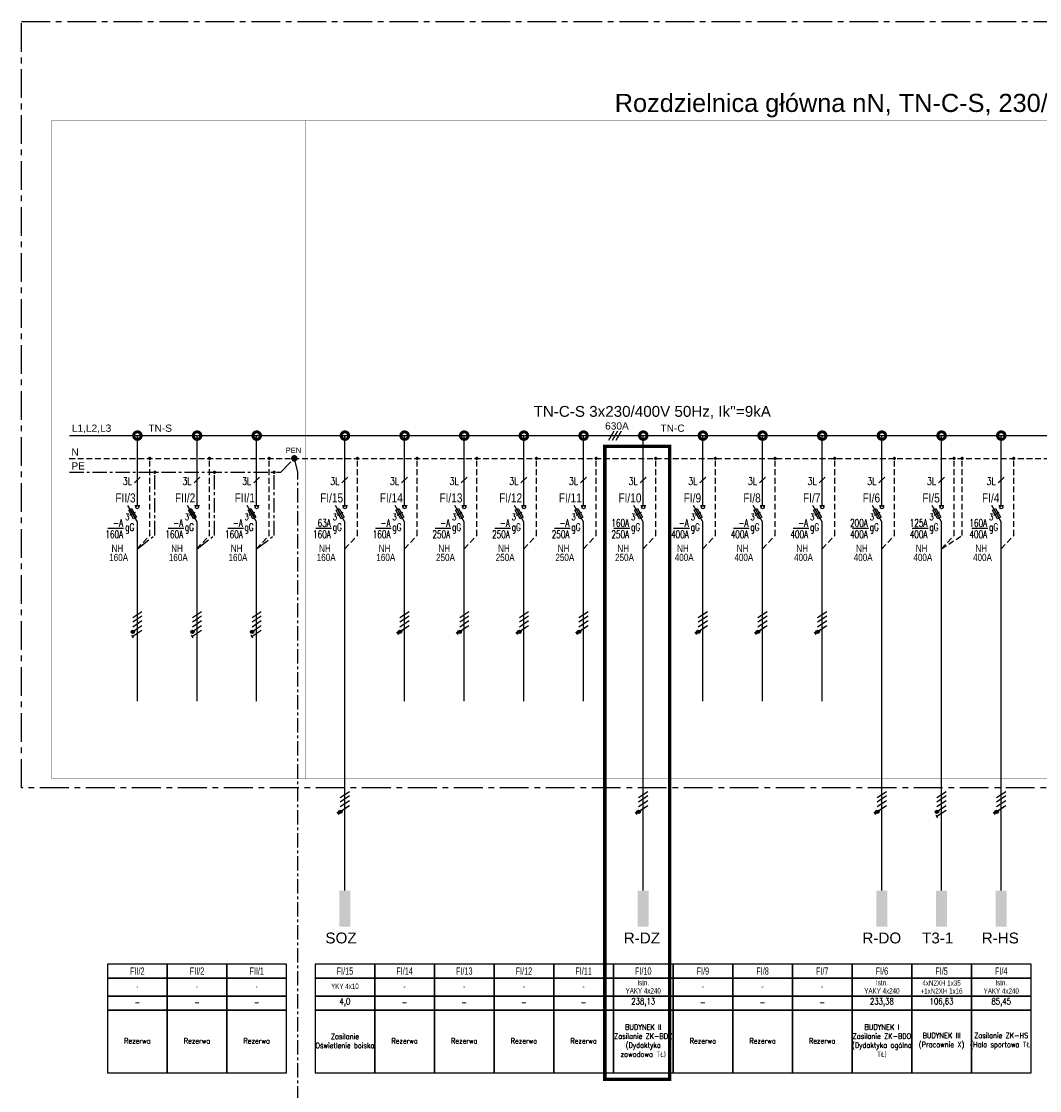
# Model space of a CAD drawing. Header units: millimetres. Extents: x -1139 to 2850, y -612 to 2257.
# Tile 3 of 5: x -683 to -121, y 786 to 1377. Entities that reach past the tile are written whole.
import ezdxf
from ezdxf.enums import TextEntityAlignment as Align

# ---------------------------------------------------------------- set-up
doc = ezdxf.new("R2010")
doc.units = ezdxf.units.MM
for name, pattern in [('CENTER', [50.8, 31.75, -6.35, 6.35, -6.35]), ('DASHED', [19.05, 12.7, -6.35]), ('New Line180', [0.8, 0.5, -0.3])]:
    doc.linetypes.add(name, pattern=pattern)
for name, color, linetype in [('$EL_wyłącznik_prądu', 10, 'Continuous'), ('A4_TABELKA', 255, 'Continuous'), ('Instalacja', 3, 'Continuous'), ('L', 1, 'Continuous'), ('OPIS', 3, 'Continuous'), ('Pomocnicza', 7, 'Continuous'), ('SCHEMAT', 3, 'Continuous'), ('Symbole', 3, 'Continuous'), ('Tekst', 7, 'Continuous'), ('Warstwa 1', 7, 'Continuous')]:
    doc.layers.add(name, color=color, linetype=linetype)
doc.styles.add('Arial', font='arial.ttf')
doc.styles.add('ROMANS', font='romans.shx', dxfattribs={"width": 0.8})
doc.styles.get("Standard").update_dxf_attribs({"font": 'ARIALN.TTF', "width": 0.8})

# ---------------------------------------------------------------- blocks, each defined once
blk = doc.blocks.new('Kropka')
at = {"color": 0, "const_width": 1.88}
blk.add_lwpolyline([(0.01, -0.38, 0.198912), (0.28, -0.27, 0.198912), (0.39, -0.01, 0.198912), (0.28, 0.26, 0.198912), (0.01, 0.37, 0.198912), (-0.25, 0.26, 0.198912), (-0.36, -0.01, 0.198912), (-0.25, -0.27, 0.198912), (0.01, -0.38)], format="xyb", close=True, dxfattribs=at)
blk = doc.blocks.new('KROPKA-flat-37')
at = {"linetype": 'Continuous', "const_width": 9}
blk.add_lwpolyline([(0, 4.5, -1), (0, -4.5, -1)], format="xyb", close=True, dxfattribs=at)
blk = doc.blocks.new('ROZDZIEL')
at = {"linetype": 'Continuous'}
blk.add_solid([(0, 2.32), (7.72, 2.32), (0, 0), (7.72, 0)], dxfattribs=at)
blk = doc.blocks.new('Rozłacznik bezpiecznikowy 01-flat-8')
for p, q in [((0, -45), (0, 0)), ((0, -135), (-52, -45)), ((-13.5, -45), (13.5, -45)), ((-47.3, -71.1), (-31.7, -62.1)), ((-20.3, -117.9), (-47.3, -71.1)), ((-39.5, -66.6), (-12.5, -113.4)), ((-31.7, -62.1), (-4.7, -108.9)), ((-4.7, -108.9), (-20.3, -117.9)), ((0, -180), (0, -135))]:
    blk.add_line(p, q)
at = {"color": 7}
blk.add_line((-41.6, -99), (-10.4, -81), dxfattribs=at)
blk.add_circle((0, -54), 9)
at = {"layer": 'Symbole', "color": 7, "style": 'ROMANS', "width": 0.8, "flags": 8}
blk.add_attdef('N', (-67.2, -125.6), '', height=30, dxfattribs=at)

msp = doc.modelspace()

# ---------------------------------------------------------------- hatches: boundary and pattern name
at = {"layer": 'Tekst'}
h = msp.add_hatch(color=256, dxfattribs=at)
edge = h.paths.add_edge_path()
edge.add_arc((-621.97, 1039.52), 0.938, 0, 360)
h = msp.add_hatch(color=256, dxfattribs=at)
edge = h.paths.add_edge_path()
edge.add_arc((-589.02, 1039.52), 0.938, 0, 360)
h = msp.add_hatch(color=256, dxfattribs=at)
edge = h.paths.add_edge_path()
edge.add_arc((-556.07, 1039.52), 0.938, 0, 360)
h = msp.add_hatch(color=256, dxfattribs=at)
edge = h.paths.add_edge_path()
edge.add_arc((-474.41, 1039.52), 0.938, 0, 360)
h = msp.add_hatch(color=256, dxfattribs=at)
edge = h.paths.add_edge_path()
edge.add_arc((-441.46, 1039.52), 0.938, 0, 360)
h = msp.add_hatch(color=256, dxfattribs=at)
edge = h.paths.add_edge_path()
edge.add_arc((-408.51, 1039.52), 0.938, 0, 360)
h = msp.add_hatch(color=256, dxfattribs=at)
edge = h.paths.add_edge_path()
edge.add_arc((-375.57, 1039.52), 0.938, 0, 360)
h = msp.add_hatch(color=256, dxfattribs=at)
edge = h.paths.add_edge_path()
edge.add_arc((-309.67, 1039.52), 0.938, 0, 360)
h = msp.add_hatch(color=256, dxfattribs=at)
edge = h.paths.add_edge_path()
edge.add_arc((-276.73, 1039.52), 0.938, 0, 360)
h = msp.add_hatch(color=256, dxfattribs=at)
edge = h.paths.add_edge_path()
edge.add_arc((-243.78, 1039.52), 0.938, 0, 360)
h = msp.add_hatch(color=256, dxfattribs=at)
edge = h.paths.add_edge_path()
edge.add_arc((-507.36, 940.13), 0.938, 0, 360)
h = msp.add_hatch(color=256, dxfattribs=at)
edge = h.paths.add_edge_path()
edge.add_arc((-342.62, 940.13), 0.938, 0, 360)
h = msp.add_hatch(color=256, dxfattribs=at)
edge = h.paths.add_edge_path()
edge.add_arc((-210.83, 940.13), 0.938, 0, 360)
h = msp.add_hatch(color=256, dxfattribs=at)
edge = h.paths.add_edge_path()
edge.add_arc((-177.88, 940.13), 0.938, 0, 360)
h = msp.add_hatch(color=256, dxfattribs=at)
edge = h.paths.add_edge_path()
edge.add_arc((-144.94, 940.13), 0.938, 0, 360)

# ---------------------------------------------------------------- linework, layer by layer
at = {"layer": '$EL_wyłącznik_prądu', "linetype": 'DASHED', "const_width": 2}
msp.add_lwpolyline([(-361.35, 1141.99), (-325.5, 1141.99), (-325.5, 792.44), (-361.35, 792.44)], close=True, dxfattribs=at)
at = {"layer": 'A4_TABELKA'}
for points in [[(-635.92, 848.28), (-602.98, 848.28), (-602.98, 856.04), (-635.92, 856.04)], [(-602.98, 848.28), (-570.03, 848.28), (-570.03, 856.04), (-602.98, 856.04)], [(-570.03, 848.28), (-537.08, 848.28), (-537.08, 856.04), (-570.03, 856.04)], [(-521.31, 848.28), (-488.37, 848.28), (-488.37, 856.04), (-521.31, 856.04)], [(-488.37, 848.28), (-455.42, 848.28), (-455.42, 856.04), (-488.37, 856.04)], [(-455.42, 848.28), (-422.47, 848.28), (-422.47, 856.04), (-455.42, 856.04)], [(-422.47, 848.28), (-389.52, 848.28), (-389.52, 856.04), (-422.47, 856.04)], [(-389.52, 848.28), (-356.58, 848.28), (-356.58, 856.04), (-389.52, 856.04)], [(-356.58, 848.28), (-323.63, 848.28), (-323.63, 856.04), (-356.58, 856.04)], [(-323.63, 848.28), (-290.68, 848.28), (-290.68, 856.04), (-323.63, 856.04)], [(-290.68, 848.28), (-257.73, 848.28), (-257.73, 856.04), (-290.68, 856.04)], [(-257.73, 848.28), (-224.79, 848.28), (-224.79, 856.04), (-257.73, 856.04)], [(-224.79, 848.28), (-191.84, 848.28), (-191.84, 856.04), (-224.79, 856.04)], [(-191.84, 848.28), (-158.89, 848.28), (-158.89, 856.04), (-191.84, 856.04)], [(-158.89, 848.28), (-125.94, 848.28), (-125.94, 856.04), (-158.89, 856.04)], [(-635.92, 838.41), (-602.98, 838.41), (-602.98, 848.28), (-635.92, 848.28)], [(-602.98, 838.41), (-570.03, 838.41), (-570.03, 848.28), (-602.98, 848.28)], [(-570.03, 838.41), (-537.08, 838.41), (-537.08, 848.28), (-570.03, 848.28)], [(-521.31, 838.41), (-488.37, 838.41), (-488.37, 848.28), (-521.31, 848.28)], [(-488.37, 838.41), (-455.42, 838.41), (-455.42, 848.28), (-488.37, 848.28)], [(-455.42, 838.41), (-422.47, 838.41), (-422.47, 848.28), (-455.42, 848.28)], [(-422.47, 838.41), (-389.52, 838.41), (-389.52, 848.28), (-422.47, 848.28)], [(-389.52, 838.41), (-356.58, 838.41), (-356.58, 848.28), (-389.52, 848.28)], [(-356.58, 838.41), (-323.63, 838.41), (-323.63, 848.28), (-356.58, 848.28)], [(-323.63, 838.41), (-290.68, 838.41), (-290.68, 848.28), (-323.63, 848.28)], [(-290.68, 838.41), (-257.73, 838.41), (-257.73, 848.28), (-290.68, 848.28)], [(-257.73, 838.41), (-224.79, 838.41), (-224.79, 848.28), (-257.73, 848.28)], [(-224.79, 838.41), (-191.84, 838.41), (-191.84, 848.28), (-224.79, 848.28)], [(-191.84, 838.41), (-158.89, 838.41), (-158.89, 848.28), (-191.84, 848.28)], [(-158.89, 838.41), (-125.94, 838.41), (-125.94, 848.28), (-158.89, 848.28)], [(-635.92, 830.66), (-602.98, 830.66), (-602.98, 838.41), (-635.92, 838.41)], [(-602.98, 830.66), (-570.03, 830.66), (-570.03, 838.41), (-602.98, 838.41)], [(-570.03, 830.66), (-537.08, 830.66), (-537.08, 838.41), (-570.03, 838.41)], [(-521.31, 830.66), (-488.37, 830.66), (-488.37, 838.41), (-521.31, 838.41)], [(-488.37, 830.66), (-455.42, 830.66), (-455.42, 838.41), (-488.37, 838.41)], [(-455.42, 830.66), (-422.47, 830.66), (-422.47, 838.41), (-455.42, 838.41)], [(-422.47, 830.66), (-389.52, 830.66), (-389.52, 838.41), (-422.47, 838.41)], [(-389.52, 830.66), (-356.58, 830.66), (-356.58, 838.41), (-389.52, 838.41)], [(-356.58, 830.66), (-323.63, 830.66), (-323.63, 838.41), (-356.58, 838.41)], [(-323.63, 830.66), (-290.68, 830.66), (-290.68, 838.41), (-323.63, 838.41)], [(-290.68, 830.66), (-257.73, 830.66), (-257.73, 838.41), (-290.68, 838.41)], [(-257.73, 830.66), (-224.79, 830.66), (-224.79, 838.41), (-257.73, 838.41)], [(-224.79, 830.66), (-191.84, 830.66), (-191.84, 838.41), (-224.79, 838.41)], [(-191.84, 830.66), (-158.89, 830.66), (-158.89, 838.41), (-191.84, 838.41)], [(-158.89, 830.66), (-125.94, 830.66), (-125.94, 838.41), (-158.89, 838.41)], [(-635.92, 795.95), (-602.98, 795.95), (-602.98, 830.66), (-635.92, 830.66)], [(-602.98, 795.95), (-570.03, 795.95), (-570.03, 830.66), (-602.98, 830.66)], [(-570.03, 795.95), (-537.08, 795.95), (-537.08, 830.66), (-570.03, 830.66)], [(-521.31, 795.95), (-488.37, 795.95), (-488.37, 830.66), (-521.31, 830.66)], [(-488.37, 795.95), (-455.42, 795.95), (-455.42, 830.66), (-488.37, 830.66)], [(-455.42, 795.95), (-422.47, 795.95), (-422.47, 830.66), (-455.42, 830.66)], [(-422.47, 795.95), (-389.52, 795.95), (-389.52, 830.66), (-422.47, 830.66)], [(-389.52, 795.95), (-356.58, 795.95), (-356.58, 830.66), (-389.52, 830.66)], [(-356.58, 795.95), (-323.63, 795.95), (-323.63, 830.66), (-356.58, 830.66)], [(-323.63, 795.95), (-290.68, 795.95), (-290.68, 830.66), (-323.63, 830.66)], [(-290.68, 795.95), (-257.73, 795.95), (-257.73, 830.66), (-290.68, 830.66)], [(-257.73, 795.95), (-224.79, 795.95), (-224.79, 830.66), (-257.73, 830.66)], [(-224.79, 795.95), (-191.84, 795.95), (-191.84, 830.66), (-224.79, 830.66)], [(-191.84, 795.95), (-158.89, 795.95), (-158.89, 830.66), (-191.84, 830.66)], [(-158.89, 795.95), (-125.94, 795.95), (-125.94, 830.66), (-158.89, 830.66)]]:
    msp.add_lwpolyline(points, close=True, dxfattribs=at)
at = {"layer": 'Instalacja', "linetype": 'Continuous'}
for p, q in [((-359.12, 1145.33), (-356.12, 1150.52)), ((-357.12, 1145.33), (-354.12, 1150.52)), ((-355.12, 1145.33), (-352.12, 1150.52)), ((-621.05, 1121.9), (-617.85, 1125.02)), ((-588.1, 1121.9), (-584.9, 1125.02)), ((-555.16, 1121.9), (-551.96, 1125.02)), ((-506.44, 1121.9), (-503.24, 1125.02)), ((-473.49, 1121.9), (-470.29, 1125.02)), ((-440.55, 1121.9), (-437.34, 1125.02)), ((-407.6, 1121.9), (-404.4, 1125.02)), ((-374.65, 1121.9), (-371.45, 1125.02)), ((-341.7, 1121.9), (-338.5, 1125.02)), ((-308.76, 1121.9), (-305.56, 1125.02)), ((-275.81, 1121.9), (-272.61, 1125.02)), ((-242.86, 1121.9), (-239.66, 1125.02)), ((-209.91, 1121.9), (-206.71, 1125.02)), ((-176.97, 1121.9), (-173.77, 1125.02)), ((-144.02, 1121.9), (-140.82, 1125.02))]:
    msp.add_line(p, q, dxfattribs=at)
at = {"layer": 'Instalacja', "linetype": 'DASHED', "ltscale": 0.25}
msp.add_line((-657.04, 1135.35), (149.18, 1135.35), dxfattribs=at)
at = {"layer": 'Instalacja', "linetype": 'CENTER', "ltscale": 0.25}
for points in [[(-656.95, 1127.67), (-540.16, 1127.69), (-532.75, 1135.35)], [(-517.76, 717.25), (-526.46, 717.25), (-526.46, 717.25), (-530.8, 717.25), (-530.78, 1127.71), (-532.75, 1135.35)], [(-619.45, 1085.45), (-609.81, 1092.83), (-609.81, 1127.69)], [(-586.5, 1085.45), (-576.86, 1092.83), (-576.86, 1127.69)], [(-553.56, 1085.45), (-543.91, 1092.83), (-543.91, 1127.69)]]:
    msp.add_lwpolyline(points, dxfattribs=at)
at = {"layer": 'Instalacja', "linetype": 'DASHED', "ltscale": 0.25}
for points in [[(-619.45, 1085.45), (-612.52, 1092.79), (-612.52, 1135.35)], [(-586.5, 1085.45), (-579.57, 1092.79), (-579.57, 1135.35)], [(-553.56, 1085.45), (-546.62, 1092.79), (-546.62, 1135.35)], [(-504.84, 1085.45), (-497.91, 1092.79), (-497.91, 1135.35)], [(-471.89, 1085.45), (-464.96, 1092.79), (-464.96, 1135.35)], [(-438.95, 1085.45), (-432.01, 1092.79), (-432.01, 1135.35)], [(-406, 1085.45), (-399.07, 1092.79), (-399.07, 1135.35)], [(-373.05, 1085.45), (-366.12, 1092.79), (-366.12, 1135.35)], [(-340.1, 1085.45), (-333.17, 1092.79), (-333.17, 1135.35)], [(-307.16, 1085.45), (-300.22, 1092.79), (-300.22, 1135.35)], [(-274.21, 1085.45), (-267.28, 1092.79), (-267.28, 1135.35)], [(-241.26, 1085.45), (-234.33, 1092.79), (-234.33, 1135.35)], [(-208.31, 1085.45), (-201.38, 1092.79), (-201.38, 1135.35)], [(-175.37, 1085.45), (-168.43, 1092.79), (-168.43, 1135.35)], [(-175.37, 1085.45), (-164.02, 1092.79), (-164.02, 1135.35)], [(-142.42, 1085.45), (-135.49, 1092.79), (-135.49, 1135.35)]]:
    msp.add_lwpolyline(points, dxfattribs=at)
at = {"layer": 'L', "linetype": 'Continuous'}
for points in [[(-619.45, 1113.81), (-619.45, 1147.93)], [(-586.5, 1113.81), (-586.5, 1147.93)], [(-553.56, 1113.81), (-553.56, 1147.93)], [(-504.84, 1113.81), (-504.84, 1147.93)], [(-471.89, 1113.81), (-471.89, 1147.93)], [(-438.95, 1113.81), (-438.95, 1147.93)], [(-406, 1113.81), (-406, 1147.93)], [(-373.05, 1113.81), (-373.05, 1147.93)], [(-340.1, 1113.81), (-340.1, 1147.93)], [(-307.16, 1113.81), (-307.16, 1147.93)], [(-274.21, 1113.81), (-274.21, 1147.93)], [(-241.26, 1113.81), (-241.26, 1147.93)], [(-208.31, 1113.81), (-208.31, 1147.93)], [(-175.37, 1113.81), (-175.37, 1147.93)], [(-142.42, 1113.81), (-142.42, 1147.93)], [(-619.45, 1001.26), (-619.45, 1095.81)], [(-586.5, 1001.26), (-586.5, 1095.81)], [(-553.56, 1001.26), (-553.56, 1095.81)], [(-504.84, 896.69), (-504.84, 1095.81)], [(-471.89, 1001.26), (-471.89, 1095.81)], [(-438.95, 1001.26), (-438.95, 1095.81)], [(-406, 1001.26), (-406, 1095.81)], [(-373.05, 1001.26), (-373.05, 1095.81)], [(-340.1, 896.69), (-340.1, 1095.81)], [(-307.16, 1001.26), (-307.16, 1095.81)], [(-274.21, 1001.26), (-274.21, 1095.81)], [(-241.26, 1001.26), (-241.26, 1095.81)], [(-208.31, 896.69), (-208.31, 1095.81)], [(-175.37, 896.69), (-175.37, 1095.81)], [(-142.42, 896.69), (-142.42, 1095.81)]]:
    msp.add_lwpolyline(points, dxfattribs=at)
at = {"layer": 'OPIS', "color": 3, "linetype": 'Continuous'}
for points in [[(-627.02, 1096.6), (-635.71, 1096.6)], [(-593.82, 1096.6), (-602.51, 1096.6)], [(-560.88, 1096.6), (-569.57, 1096.6)], [(-512.28, 1096.6), (-520.97, 1096.6)], [(-479.33, 1096.6), (-488.03, 1096.6)], [(-446.39, 1096.6), (-455.08, 1096.6)], [(-413.44, 1096.6), (-422.13, 1096.6)], [(-380.49, 1096.6), (-389.18, 1096.6)], [(-347.55, 1096.6), (-356.24, 1096.6)], [(-314.6, 1096.6), (-323.29, 1096.6)], [(-281.65, 1096.6), (-290.34, 1096.6)], [(-248.7, 1096.6), (-257.39, 1096.6)], [(-215.76, 1096.6), (-224.45, 1096.6)], [(-182.81, 1096.6), (-191.5, 1096.6)], [(-149.86, 1096.6), (-158.55, 1096.6)]]:
    msp.add_lwpolyline(points, dxfattribs=at)
at = {"layer": 'Pomocnicza', "linetype": 'CENTER', "ltscale": 0.5}
msp.add_lwpolyline([(-683.48, 1376.67), (460.24, 1376.67), (460.24, 953.45), (-683.48, 953.45)], close=True, dxfattribs=at)
at = {"layer": 'SCHEMAT', "color": 4, "linetype": 'Continuous'}
msp.add_line((-657, 1147.92), (148.98, 1147.92), dxfattribs=at)
at = {"layer": 'Tekst'}
for p, q in [((-616.93, 1050.56), (-621.97, 1047.21)), ((-616.93, 1048.3), (-621.97, 1044.94)), ((-616.93, 1045.59), (-621.97, 1042.23)), ((-583.99, 1050.56), (-589.02, 1047.21)), ((-583.99, 1048.3), (-589.02, 1044.94)), ((-583.99, 1045.59), (-589.02, 1042.23)), ((-551.04, 1050.56), (-556.07, 1047.21)), ((-551.04, 1048.3), (-556.07, 1044.94)), ((-551.04, 1045.59), (-556.07, 1042.23)), ((-469.38, 1050.56), (-474.41, 1047.21)), ((-469.38, 1048.3), (-474.41, 1044.94)), ((-469.38, 1045.59), (-474.41, 1042.23)), ((-436.43, 1050.56), (-441.46, 1047.21)), ((-436.43, 1048.3), (-441.46, 1044.94)), ((-436.43, 1045.59), (-441.46, 1042.23)), ((-403.48, 1050.56), (-408.51, 1047.21)), ((-403.48, 1048.3), (-408.51, 1044.94)), ((-403.48, 1045.59), (-408.51, 1042.23)), ((-370.53, 1050.56), (-375.57, 1047.21)), ((-370.53, 1048.3), (-375.57, 1044.94)), ((-370.53, 1045.59), (-375.57, 1042.23)), ((-304.64, 1050.56), (-309.67, 1047.21)), ((-304.64, 1048.3), (-309.67, 1044.94)), ((-304.64, 1045.59), (-309.67, 1042.23)), ((-271.69, 1050.56), (-276.73, 1047.21)), ((-271.69, 1048.3), (-276.73, 1044.94)), ((-271.69, 1045.59), (-276.73, 1042.23)), ((-238.74, 1050.56), (-243.78, 1047.21)), ((-238.74, 1048.3), (-243.78, 1044.94)), ((-238.74, 1045.59), (-243.78, 1042.23)), ((-616.96, 1040.39), (-622, 1037.03)), ((-616.93, 1042.88), (-621.97, 1039.52)), ((-584.01, 1040.39), (-589.05, 1037.03)), ((-583.99, 1042.88), (-589.02, 1039.52)), ((-551.07, 1040.39), (-556.1, 1037.03)), ((-551.04, 1042.88), (-556.07, 1039.52)), ((-470.62, 1042.05), (-475.65, 1038.69)), ((-469.38, 1042.88), (-474.41, 1039.52)), ((-437.67, 1042.05), (-442.7, 1038.69)), ((-436.43, 1042.88), (-441.46, 1039.52)), ((-404.72, 1042.05), (-409.76, 1038.69)), ((-403.48, 1042.88), (-408.51, 1039.52)), ((-371.78, 1042.05), (-376.81, 1038.69)), ((-370.53, 1042.88), (-375.57, 1039.52)), ((-305.88, 1042.05), (-310.91, 1038.69)), ((-304.64, 1042.88), (-309.67, 1039.52)), ((-272.93, 1042.05), (-277.97, 1038.69)), ((-271.69, 1042.88), (-276.73, 1039.52)), ((-239.99, 1042.05), (-245.02, 1038.69)), ((-238.74, 1042.88), (-243.78, 1039.52)), ((-502.32, 951.17), (-507.36, 947.82)), ((-337.59, 951.17), (-342.62, 947.82)), ((-205.8, 951.17), (-210.83, 947.82)), ((-172.85, 951.17), (-177.88, 947.82)), ((-139.9, 951.17), (-144.94, 947.82)), ((-502.32, 948.91), (-507.36, 945.55)), ((-502.32, 946.2), (-507.36, 942.84)), ((-337.59, 948.91), (-342.62, 945.55)), ((-337.59, 946.2), (-342.62, 942.84)), ((-205.8, 948.91), (-210.83, 945.55)), ((-205.8, 946.2), (-210.83, 942.84)), ((-172.85, 948.91), (-177.88, 945.55)), ((-172.85, 946.2), (-177.88, 942.84)), ((-139.9, 948.91), (-144.94, 945.55)), ((-139.9, 946.2), (-144.94, 942.84)), ((-503.56, 942.66), (-508.6, 939.3)), ((-502.32, 943.49), (-507.36, 940.13)), ((-338.83, 942.66), (-343.86, 939.3)), ((-337.59, 943.49), (-342.62, 940.13)), ((-207.04, 942.66), (-212.07, 939.3)), ((-205.8, 943.49), (-210.83, 940.13)), ((-172.85, 943.49), (-177.88, 940.13)), ((-172.85, 940.92), (-177.88, 937.56)), ((-141.14, 942.66), (-146.18, 939.3)), ((-139.9, 943.49), (-144.94, 940.13))]:
    msp.add_line(p, q, dxfattribs=at)
for points in [[(-475.14, 1038), (-476.16, 1039.39)], [(-442.2, 1038), (-443.21, 1039.39)], [(-409.25, 1038), (-410.26, 1039.39)], [(-376.3, 1038), (-377.32, 1039.39)], [(-310.41, 1038), (-311.42, 1039.39)], [(-277.46, 1038), (-278.47, 1039.39)], [(-244.51, 1038), (-245.53, 1039.39)], [(-621.49, 1036.34), (-622.5, 1037.72)], [(-588.54, 1036.34), (-589.55, 1037.72)], [(-555.59, 1036.34), (-556.61, 1037.72)], [(-508.09, 938.61), (-509.11, 939.99)], [(-343.36, 938.61), (-344.37, 939.99)], [(-211.57, 938.61), (-212.58, 939.99)], [(-145.67, 938.61), (-146.69, 939.99)], [(-177.38, 936.87), (-178.39, 938.26)]]:
    msp.add_lwpolyline(points, dxfattribs=at)
for centre in [(-621.97, 1039.52), (-589.02, 1039.52), (-556.07, 1039.52), (-474.41, 1039.52), (-441.46, 1039.52), (-408.51, 1039.52), (-375.57, 1039.52), (-309.67, 1039.52), (-276.73, 1039.52), (-243.78, 1039.52), (-507.36, 940.13), (-342.62, 940.13), (-210.83, 940.13), (-177.88, 940.13), (-144.94, 940.13)]:
    msp.add_circle(centre, 0.938, dxfattribs=at)
at = {"layer": 'Warstwa 1', "linetype": 'New Line180', "lineweight": 18, "ltscale": 30, "const_width": 0.2}
msp.add_lwpolyline([(-666.61, 1321.93), (453.91, 1321.93), (453.91, 958.42), (-666.61, 958.42)], close=True, dxfattribs=at)
msp.add_lwpolyline([(-526.45, 1321.95), (-526.45, 958.44)], dxfattribs=at)

# ---------------------------------------------------------------- block references
at = {"layer": 'L', "linetype": 'Continuous', "xscale": 2.21129999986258, "yscale": 2.21129999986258, "zscale": 2.21129999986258}
for p in [(-619.45, 1147.92), (-586.5, 1147.92), (-553.56, 1147.92), (-504.84, 1147.92), (-471.89, 1147.92), (-438.95, 1147.92), (-406, 1147.92), (-373.05, 1147.92), (-340.1, 1147.92), (-307.16, 1147.92), (-274.21, 1147.92), (-241.26, 1147.92), (-208.31, 1147.92), (-175.37, 1147.93), (-142.42, 1147.93)]:
    msp.add_blockref('Kropka', p, dxfattribs=at)
at = {"layer": 'SCHEMAT', "xscale": -2.572115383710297, "yscale": 2.572115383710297, "zscale": 2.572115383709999, "rotation": 270}
for p in [(-507.82, 876.83), (-343.08, 876.83), (-211.29, 876.83), (-178.35, 876.83), (-145.4, 876.83)]:
    msp.add_blockref('ROZDZIEL', p, dxfattribs=at)
at = {"layer": 'Symbole'}
for p, xscale, yscale, zscale in [((-612.54, 1135.35), -0.1, 0.1, 0.1), ((-579.6, 1135.35), -0.1, 0.1, 0.1), ((-546.65, 1135.35), -0.1, 0.1, 0.1), ((-532.75, 1135.35), -0.2, 0.2, 0.2), ((-497.93, 1135.35), -0.1, 0.1, 0.1), ((-464.99, 1135.35), -0.1, 0.1, 0.1), ((-432.04, 1135.35), -0.1, 0.1, 0.1), ((-399.09, 1135.35), -0.1, 0.1, 0.1), ((-366.14, 1135.35), -0.1, 0.1, 0.1), ((-333.2, 1135.35), -0.1, 0.1, 0.1), ((-300.25, 1135.35), -0.1, 0.1, 0.1), ((-267.3, 1135.35), -0.1, 0.1, 0.1), ((-234.35, 1135.35), -0.1, 0.1, 0.1), ((-201.41, 1135.35), -0.1, 0.1, 0.1), ((-168.46, 1135.35), -0.1, 0.1, 0.1), ((-164.02, 1135.35), -0.1, 0.1, 0.1), ((-135.51, 1135.35), -0.1, 0.1, 0.1), ((-609.81, 1127.69), -0.1, 0.1, 0.1), ((-576.86, 1127.69), -0.1, 0.1, 0.1), ((-543.91, 1127.69), -0.1, 0.1, 0.1)]:
    msp.add_blockref('KROPKA-flat-37', p, dxfattribs=dict(at, xscale=xscale, yscale=yscale, zscale=zscale))
ref = msp.add_blockref('Rozłacznik bezpiecznikowy 01-flat-8', (-619.45, 1113.81), dxfattribs=dict(at, xscale=0.1, yscale=0.1, zscale=0.1))
ref.add_attrib('N', '3', (-626.17, 1101.25), dxfattribs={"color": 7, "height": 3.5, "style": 'ROMANS', "width": 0.8, "flags": 8})
ref = msp.add_blockref('Rozłacznik bezpiecznikowy 01-flat-8', (-586.5, 1113.81), dxfattribs=dict(at, xscale=0.1, yscale=0.1, zscale=0.1))
ref.add_attrib('N', '3', (-593.22, 1101.25), dxfattribs={"color": 7, "height": 3.5, "style": 'ROMANS', "width": 0.8, "flags": 8})
ref = msp.add_blockref('Rozłacznik bezpiecznikowy 01-flat-8', (-553.56, 1113.81), dxfattribs=dict(at, xscale=0.1, yscale=0.1, zscale=0.1))
ref.add_attrib('N', '3', (-560.27, 1101.25), dxfattribs={"color": 7, "height": 3.5, "style": 'ROMANS', "width": 0.8, "flags": 8})
ref = msp.add_blockref('Rozłacznik bezpiecznikowy 01-flat-8', (-504.84, 1113.81), dxfattribs=dict(at, xscale=0.1, yscale=0.1, zscale=0.1))
ref.add_attrib('N', '3', (-511.56, 1101.25), dxfattribs={"color": 7, "height": 3.5, "style": 'ROMANS', "width": 0.8, "flags": 8})
ref = msp.add_blockref('Rozłacznik bezpiecznikowy 01-flat-8', (-471.89, 1113.81), dxfattribs=dict(at, xscale=0.1, yscale=0.1, zscale=0.1))
ref.add_attrib('N', '3', (-478.61, 1101.25), dxfattribs={"color": 7, "height": 3.5, "style": 'ROMANS', "width": 0.8, "flags": 8})
ref = msp.add_blockref('Rozłacznik bezpiecznikowy 01-flat-8', (-438.95, 1113.81), dxfattribs=dict(at, xscale=0.1, yscale=0.1, zscale=0.1))
ref.add_attrib('N', '3', (-445.66, 1101.25), dxfattribs={"color": 7, "height": 3.5, "style": 'ROMANS', "width": 0.8, "flags": 8})
ref = msp.add_blockref('Rozłacznik bezpiecznikowy 01-flat-8', (-406, 1113.81), dxfattribs=dict(at, xscale=0.1, yscale=0.1, zscale=0.1))
ref.add_attrib('N', '3', (-412.71, 1101.25), dxfattribs={"color": 7, "height": 3.5, "style": 'ROMANS', "width": 0.8, "flags": 8})
ref = msp.add_blockref('Rozłacznik bezpiecznikowy 01-flat-8', (-373.05, 1113.81), dxfattribs=dict(at, xscale=0.1, yscale=0.1, zscale=0.1))
ref.add_attrib('N', '3', (-379.77, 1101.25), dxfattribs={"color": 7, "height": 3.5, "style": 'ROMANS', "width": 0.8, "flags": 8})
ref = msp.add_blockref('Rozłacznik bezpiecznikowy 01-flat-8', (-340.1, 1113.81), dxfattribs=dict(at, xscale=0.1, yscale=0.1, zscale=0.1))
ref.add_attrib('N', '3', (-346.82, 1101.25), dxfattribs={"color": 7, "height": 3.5, "style": 'ROMANS', "width": 0.8, "flags": 8})
ref = msp.add_blockref('Rozłacznik bezpiecznikowy 01-flat-8', (-307.16, 1113.81), dxfattribs=dict(at, xscale=0.1, yscale=0.1, zscale=0.1))
ref.add_attrib('N', '3', (-313.87, 1101.25), dxfattribs={"color": 7, "height": 3.5, "style": 'ROMANS', "width": 0.8, "flags": 8})
ref = msp.add_blockref('Rozłacznik bezpiecznikowy 01-flat-8', (-274.21, 1113.81), dxfattribs=dict(at, xscale=0.1, yscale=0.1, zscale=0.1))
ref.add_attrib('N', '3', (-280.92, 1101.25), dxfattribs={"color": 7, "height": 3.5, "style": 'ROMANS', "width": 0.8, "flags": 8})
ref = msp.add_blockref('Rozłacznik bezpiecznikowy 01-flat-8', (-241.26, 1113.81), dxfattribs=dict(at, xscale=0.1, yscale=0.1, zscale=0.1))
ref.add_attrib('N', '3', (-247.98, 1101.25), dxfattribs={"color": 7, "height": 3.5, "style": 'ROMANS', "width": 0.8, "flags": 8})
ref = msp.add_blockref('Rozłacznik bezpiecznikowy 01-flat-8', (-208.31, 1113.81), dxfattribs=dict(at, xscale=0.1, yscale=0.1, zscale=0.1))
ref.add_attrib('N', '3', (-215.03, 1101.25), dxfattribs={"color": 7, "height": 3.5, "style": 'ROMANS', "width": 0.8, "flags": 8})
ref = msp.add_blockref('Rozłacznik bezpiecznikowy 01-flat-8', (-175.37, 1113.81), dxfattribs=dict(at, xscale=0.1, yscale=0.1, zscale=0.1))
ref.add_attrib('N', '3', (-182.08, 1101.25), dxfattribs={"color": 7, "height": 3.5, "style": 'ROMANS', "width": 0.8, "flags": 8})
ref = msp.add_blockref('Rozłacznik bezpiecznikowy 01-flat-8', (-142.42, 1113.81), dxfattribs=dict(at, xscale=0.1, yscale=0.1, zscale=0.1))
ref.add_attrib('N', '3', (-149.13, 1101.25), dxfattribs={"color": 7, "height": 3.5, "style": 'ROMANS', "width": 0.8, "flags": 8})

# ---------------------------------------------------------------- texts
at = {"layer": 'A4_TABELKA', "width": 32.6725, "attachment_point": 5}
for s, insert, char_height in [('FII/2', (-619.45, 852.2), 4), ('FII/2', (-586.5, 852.2), 4), ('FII/1', (-553.55, 852.2), 4), ('FI/15', (-504.83, 852.2), 4), ('FI/14', (-471.89, 852.2), 4), ('FI/13', (-438.94, 852.2), 4), ('FI/12', (-405.99, 852.2), 4), ('FI/11', (-373.04, 852.2), 4), ('FI/10', (-340.1, 852.2), 4), ('FI/9', (-307.15, 852.2), 4), ('FI/8', (-274.2, 852.2), 4), ('FI/7', (-241.26, 852.2), 4), ('FI/6', (-208.31, 852.2), 4), ('FI/5', (-175.36, 852.2), 4), ('FI/4', (-142.41, 852.2), 4), ('YKY 4x10', (-504.83, 843.83), 3), ('Istn.', (-340.1, 845.82), 3), ('Istn.', (-208.31, 845.82), 3), ('4xN2XH 1x35', (-175.36, 845.63), 3), ('Istn.', (-142.41, 845.82), 3), ('-', (-619.45, 843.83), 3), ('-', (-586.5, 843.83), 3), ('-', (-553.55, 843.83), 3), ('-', (-471.89, 843.83), 3), ('-', (-438.94, 843.83), 3), ('-', (-405.99, 843.83), 3), ('-', (-373.04, 843.83), 3), ('YAKY 4x240', (-340.1, 841.3), 3), ('-', (-307.15, 843.83), 3), ('-', (-274.2, 843.83), 3), ('-', (-241.26, 843.83), 3), ('YAKY 4x240', (-208.31, 841.27), 3), ('+1xN2XH 1x16', (-175.36, 841.18), 3), ('YAKY 4x240', (-142.41, 841.23), 3)]:
    msp.add_mtext(s, dxfattribs=dict(at, insert=insert, char_height=char_height))
at = {"layer": 'A4_TABELKA', "width": 32.6725, "attachment_point": 5, "style": 'ROMANS'}
for s, insert, char_height in [('-', (-619.45, 835.01), 3.5), ('-', (-586.5, 835.01), 3.5), ('-', (-553.55, 835.01), 3.5), ('4,0', (-504.83, 835.01), 3.5), ('-', (-471.89, 835.01), 3.5), ('-', (-438.94, 835.01), 3.5), ('-', (-405.99, 835.01), 3.5), ('-', (-373.04, 835.01), 3.5), ('238,13', (-340.1, 835.01), 3.5), ('-', (-307.15, 835.01), 3.5), ('-', (-274.2, 835.01), 3.5), ('-', (-241.26, 835.01), 3.5), ('233,38', (-208.31, 835.01), 3.5), ('106,63', (-175.36, 835.01), 3.5), ('85,45', (-142.41, 835.01), 3.5), ('Zasilanie\\POświetlenie boiska', (-504.83, 813.64), 3), ('BUDYNEK II Zasilanie ZK-BDZ (Dydaktyka zawodowa TŁ)', (-340.1, 813.64), 3), ('BUDYNEK I Zasilanie ZK-BDO (Dydaktyka ogólna TŁ)', (-208.31, 813.64), 3), ('Zasilanie ZK-HS\\P(Hala sportowa TŁ)', (-142.41, 813.64), 3), ('Rezerwa', (-619.44, 813.64), 3), ('Rezerwa', (-586.5, 813.64), 3), ('Rezerwa', (-553.55, 813.64), 3), ('Rezerwa', (-471.89, 813.64), 3), ('Rezerwa', (-438.94, 813.64), 3), ('Rezerwa', (-405.99, 813.64), 3), ('Rezerwa', (-373.04, 813.64), 3), ('Rezerwa', (-307.15, 813.64), 3), ('Rezerwa', (-274.2, 813.64), 3), ('Rezerwa', (-241.26, 813.64), 3), ('BUDYNEK III (Pracownie X)', (-175.36, 813.64), 3)]:
    msp.add_mtext(s, dxfattribs=dict(at, insert=insert, char_height=char_height))
at = {"layer": 'OPIS', "linetype": 'Continuous', "style": 'Arial', "width": 0.8}
for s, p in [('NH', (-633.72, 1083.69, 0.82)), ('NH', (-600.77, 1083.69, 0.82)), ('NH', (-567.83, 1083.69, 0.82)), ('NH', (-519.11, 1083.69, 0.82)), ('NH', (-486.16, 1083.69, 0.82)), ('NH', (-453.21, 1083.69, 0.82)), ('NH', (-420.27, 1083.69, 0.82)), ('NH', (-387.32, 1083.69, 0.82)), ('NH', (-354.37, 1083.69, 0.82)), ('NH', (-321.42, 1083.69, 0.82)), ('NH', (-288.48, 1083.69, 0.82)), ('NH', (-255.53, 1083.69, 0.82)), ('NH', (-222.58, 1083.69, 0.82)), ('NH', (-189.64, 1083.69, 0.82)), ('NH', (-156.69, 1083.69, 0.82)), ('160A', (-635, 1078.66, 0.82)), ('160A', (-602.06, 1078.66, 0.82)), ('160A', (-569.11, 1078.66, 0.82)), ('160A', (-520.39, 1078.66, 0.82)), ('160A', (-487.45, 1078.66, 0.82)), ('250A', (-454.5, 1078.66, 0.82)), ('250A', (-421.55, 1078.66, 0.82)), ('250A', (-388.6, 1078.66, 0.82)), ('250A', (-355.66, 1078.66, 0.82)), ('400A', (-322.71, 1078.66, 0.82)), ('400A', (-289.76, 1078.66, 0.82)), ('400A', (-256.82, 1078.66, 0.82)), ('400A', (-223.87, 1078.66, 0.82)), ('400A', (-190.92, 1078.66, 0.82)), ('400A', (-157.97, 1078.66, 0.82))]:
    msp.add_text(s, height=4, dxfattribs=at).set_placement(p)
at = {"layer": 'Tekst', "color": 4, "style": 'Arial'}
msp.add_text('Rozdzielnica główna nN, TN-C-S, 230/400V, 50Hz', height=10, dxfattribs=at).set_placement((-355.82, 1326.65))
at = {"layer": 'Tekst', "style": 'Arial'}
for s, height, p in [("TN-C-S 3x230/400V 50Hz, Ik''=9kA", 6, (-400.65, 1158.3)), ('L1,L2,L3', 4, (-655.6, 1150.03)), ('TN-S', 4, (-613.33, 1150.03)), ('630A', 4, (-361.14, 1151.26)), ('TN-C', 4, (-330.56, 1150.03)), ('N', 4, (-655.86, 1136.81)), ('PEN', 3, (-537.53, 1138.3)), ('PE', 4, (-655.86, 1129.18)), ('SOZ', 6, (-515.58, 867.5)), ('R-DZ', 6, (-350.85, 867.5)), ('R-DO', 6, (-219.06, 867.5)), ('T3-1', 6, (-186.11, 867.5)), ('R-HS', 6, (-153.16, 867.5))]:
    msp.add_text(s, height=height, dxfattribs=at).set_placement(p)
at = {"layer": 'Tekst', "style": 'ROMANS', "width": 0.8}
for p in [(-627.53, 1120.77), (-594.59, 1120.77), (-561.64, 1120.77), (-512.92, 1120.77), (-479.98, 1120.77), (-447.03, 1120.77), (-414.08, 1120.77), (-381.13, 1120.77), (-348.19, 1120.77), (-315.24, 1120.77), (-282.29, 1120.77), (-249.34, 1120.77), (-216.4, 1120.77), (-183.45, 1120.77), (-150.5, 1120.77), (-150.5, 1120.77)]:
    msp.add_text('3L', height=4, dxfattribs=at).set_placement(p)
at = {"layer": 'Tekst', "style": 'Arial', "width": 0.8}
for s, p in [('FII/3', (-620.42, 1111.01, 0.82)), ('FII/2', (-587.47, 1111.01, 0.82)), ('FII/1', (-554.52, 1111.01, 0.82)), ('FI/15', (-505.81, 1111.01, 0.82)), ('FI/14', (-472.86, 1111.01, 0.82)), ('FI/13', (-439.91, 1111.01, 0.82)), ('FI/12', (-406.97, 1111.01, 0.82)), ('FI/11', (-374.02, 1111.01, 0.82)), ('FI/10', (-341.07, 1111.01, 0.82)), ('FI/9', (-308.12, 1111.01, 0.82)), ('FI/8', (-275.18, 1111.01, 0.82)), ('FI/7', (-242.23, 1111.01, 0.82)), ('FI/6', (-209.28, 1111.01, 0.82)), ('FI/5', (-176.33, 1111.01, 0.82)), ('FI/4', (-143.39, 1111.01, 0.82))]:
    msp.add_text(s, height=5, dxfattribs=at).set_placement(p, align=Align.RIGHT)
at = {"layer": 'Tekst', "linetype": 'Continuous', "style": 'ROMANS', "width": 0.7}
for s, p in [('  -A', (-627.31, 1097.6)), ('gG', (-621.14, 1095.27)), ('  -A', (-594.12, 1097.6)), ('gG', (-588.19, 1095.27)), ('  -A', (-561.17, 1097.6)), ('gG', (-555.25, 1095.27)), (' 63A', (-512.58, 1097.6)), ('gG', (-506.53, 1095.27)), ('-A', (-479.63, 1097.6)), ('gG', (-473.58, 1095.27)), (' -A', (-446.68, 1097.6)), ('gG', (-440.63, 1095.27)), (' -A', (-413.73, 1097.6)), ('gG', (-407.69, 1095.27)), ('-A', (-380.79, 1097.6)), ('gG', (-374.74, 1095.27)), ('160A', (-347.84, 1097.6)), ('gG', (-341.79, 1095.27)), (' -A', (-314.89, 1097.6)), ('gG', (-308.85, 1095.27)), ('-A', (-281.95, 1097.6)), ('gG', (-275.9, 1095.27)), (' -A', (-249, 1097.6)), ('gG', (-242.95, 1095.27)), ('200A', (-216.05, 1097.6)), ('gG', (-210, 1095.27)), (' 125A', (-183.1, 1097.6)), ('gG', (-177.06, 1095.27)), ('160A', (-150.16, 1097.6)), ('gG', (-144.11, 1095.27)), ('160A', (-627.31, 1091.31)), ('160A', (-594.12, 1091.31)), ('160A', (-561.17, 1091.31)), ('160A', (-512.58, 1091.31)), ('160A', (-479.63, 1091.31)), ('250A', (-446.68, 1091.31)), ('250A', (-413.73, 1091.31)), ('250A', (-380.79, 1091.31)), ('250A', (-347.84, 1091.31)), ('400A', (-314.89, 1091.31)), ('400A', (-281.95, 1091.31)), ('400A', (-249, 1091.31)), ('400A', (-216.05, 1091.31)), ('400A', (-183.1, 1091.31)), ('400A', (-150.16, 1091.31))]:
    msp.add_text(s, height=4.2, dxfattribs=at).set_placement(p, align=Align.RIGHT)

doc.saveas('drawing.dxf')
